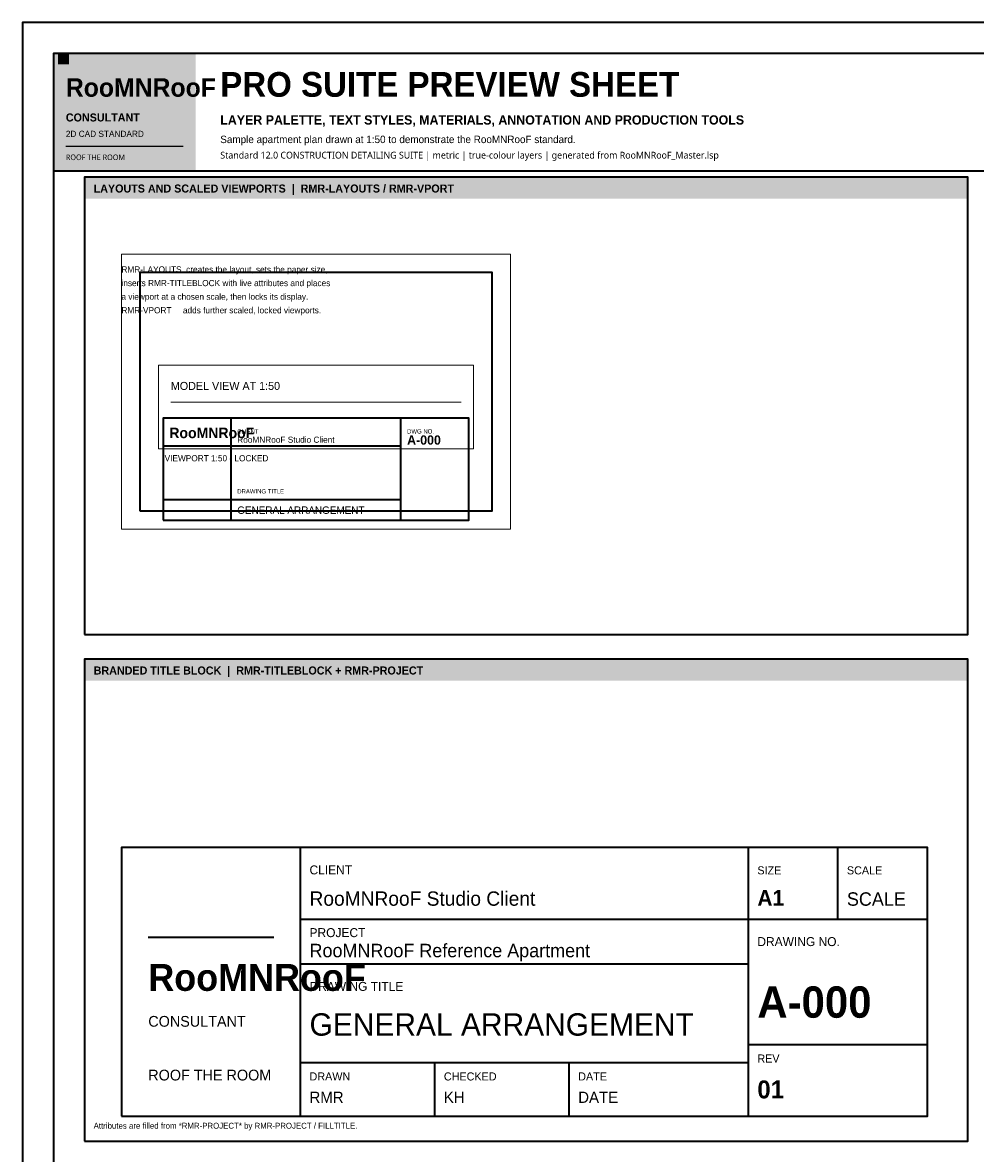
# Model space of a CAD drawing. Header units: millimetres. Extents: x 0 to 841, y 0 to 594.
# Tile 2 of 6: x 0 to 308, y 228 to 594. Entities that reach past the tile are written whole.
import ezdxf

# ---------------------------------------------------------------- set-up
doc = ezdxf.new("R2010")
doc.units = ezdxf.units.MM
for name, color, linetype, lineweight, true_color in [('RMR-A-DIMS', 7, 'Continuous', 13, 0x1f2a33), ('RMR-A-FRAME', 7, 'Continuous', 35, 0x1f2a33), ('RMR-A-TEXT', 7, 'Continuous', 13, 0x1f2a33), ('RMR-PRES-KEY', 7, 'Continuous', 18, 0xd6a34c), ('RMR-PRES-TITLE', 7, 'Continuous', 25, 0xc65d48), ('RMR-PRES-VPORT', 7, 'Continuous', 9, 0x2f74b5)]:
    doc.layers.add(name, color=color, linetype=linetype, lineweight=lineweight, true_color=true_color)
doc.styles.add('RMR-BODY', font='Aptos.ttf')
doc.styles.add('RMR-HEAD', font='Montserrat-SemiBold.ttf', dxfattribs={"width": 0.95})
doc.styles.add('RMR-LABEL', font='Aptos.ttf', dxfattribs={"width": 0.98})
doc.styles.add('RMR-MARK', font='RobotoMono-Regular.ttf', dxfattribs={"width": 0.9})
doc.styles.add('RMR-NOTE', font='Aptos.ttf', dxfattribs={"width": 0.95})
doc.styles.add('RMR-NUMBER', font='Montserrat-SemiBold.ttf', dxfattribs={"width": 0.9})
doc.styles.add('RMR-SUBHEAD', font='Montserrat-Regular.ttf', dxfattribs={"width": 0.96})
doc.styles.add('RMR-TITLE', font='Montserrat-SemiBold.ttf', dxfattribs={"width": 0.92})

msp = doc.modelspace()

# ---------------------------------------------------------------- linework, layer by layer
at = {"layer": 'RMR-A-DIMS', "true_color": 0x398982}
msp.add_line((48, 471.1), (142, 471.1), dxfattribs=at)
at = {"layer": 'RMR-A-FRAME', "true_color": 0x398982}
msp.add_line((10, 546), (831, 546), dxfattribs=at)
at = {"layer": 'RMR-A-FRAME', "true_color": 0x1f2a33}
for p, q in [((67.5, 433), (67.5, 466)), ((122.5, 433), (122.5, 466)), ((45.5, 457), (122.5, 457)), ((45.5, 439.6), (122.5, 439.6)), ((90, 240), (90, 327)), ((235, 240), (235, 327)), ((264, 303.8), (264, 327)), ((90, 303.8), (235, 303.8)), ((235, 303.8), (293, 303.8)), ((40.7, 298), (81.3, 298)), ((90, 289.3), (235, 289.3)), ((235, 263.2), (293, 263.2)), ((90, 257.4), (235, 257.4)), ((133.5, 240), (133.5, 257.4)), ((177, 240), (177, 257.4))]:
    msp.add_line(p, q, dxfattribs=at)
for points in [[(0, 0), (841, 0), (841, 594), (0, 594), (0, 0)], [(38, 436), (152, 436), (152, 513.1), (38, 513.1), (38, 436)], [(45.5, 433), (144.5, 433), (144.5, 466), (45.5, 466), (45.5, 433)], [(32, 240), (293, 240), (293, 327), (32, 327), (32, 240)]]:
    msp.add_lwpolyline(points, dxfattribs=at)
at = {"layer": 'RMR-A-FRAME', "true_color": 0x398982}
msp.add_lwpolyline([(10, 10), (831, 10), (831, 584), (10, 584), (10, 10)], dxfattribs=at)
at = {"layer": 'RMR-A-FRAME', "true_color": 0x566874}
for points in [[(20, 396), (306, 396), (306, 544), (20, 544), (20, 396)], [(20, 232), (306, 232), (306, 388), (20, 388), (20, 232)]]:
    msp.add_lwpolyline(points, dxfattribs=at)
at = {"layer": 'RMR-PRES-KEY', "true_color": 0xd6a34c}
msp.add_solid([(11.5, 580.5), (15, 580.5), (11.5, 584), (15, 584)], dxfattribs=at)
at = {"layer": 'RMR-PRES-TITLE', "true_color": 0xd6a34c}
msp.add_line((14, 554), (52, 554), dxfattribs=at)
at = {"layer": 'RMR-PRES-TITLE', "true_color": 0xc65d48}
for points in [[(10, 546), (56, 546), (10, 584), (56, 584)], [(20, 537), (306, 537), (20, 544), (306, 544)], [(20, 381), (306, 381), (20, 388), (306, 388)]]:
    msp.add_solid(points, dxfattribs=at)
at = {"layer": 'RMR-PRES-VPORT', "true_color": 0x2f74b5}
for points in [[(32, 430), (158, 430), (158, 519.1), (32, 519.1), (32, 430)], [(44, 456), (146, 456), (146, 483.1), (44, 483.1), (44, 456)]]:
    msp.add_lwpolyline(points, dxfattribs=at)

# ---------------------------------------------------------------- texts
at = {"layer": 'RMR-A-TEXT', "true_color": 0x1f2a33}
for s, height, style, p in [('LAYER PALETTE, TEXT STYLES, MATERIALS, ANNOTATION AND PRODUCTION TOOLS', 3, 'RMR-HEAD', (64, 561)), ('RooMNRooF Studio Client', 2, 'RMR-BODY', (69.5, 458)), ('GENERAL ARRANGEMENT', 2.4, 'RMR-SUBHEAD', (69.5, 435)), ('RooMNRooF Studio Client', 4.64, 'RMR-BODY', (92.9, 308.15)), ('A1', 5.075, 'RMR-NUMBER', (237.9, 308.15)), ('SCALE', 4.35, 'RMR-LABEL', (266.9, 308.15)), ('RooMNRooF Reference Apartment', 4.35, 'RMR-BODY', (92.9, 291.48)), ('GENERAL ARRANGEMENT', 7.25, 'RMR-SUBHEAD', (92.9, 266.1)), ('RMR', 3.625, 'RMR-LABEL', (92.9, 244.35)), ('KH', 3.625, 'RMR-LABEL', (136.4, 244.35)), ('DATE', 3.625, 'RMR-LABEL', (179.9, 244.35))]:
    msp.add_text(s, height=height, dxfattribs=dict(at, style=style)).set_placement(p)
at = {"layer": 'RMR-A-TEXT', "true_color": 0x566874}
for s, height, style, p in [('Sample apartment plan drawn at 1:50 to demonstrate the RooMNRooF standard.', 2.4, 'RMR-NOTE', (64, 555)), ('Standard 12.0 CONSTRUCTION DETAILING SUITE | metric | true-colour layers | generated from RooMNRooF_Master.lsp', 2.2, 'RMR-MARK', (64, 550)), ('RMR-LAYOUTS  creates the layout, sets the paper size,', 2, 'RMR-NOTE', (32, 513.1)), ('inserts RMR-TITLEBLOCK with live attributes and places', 2, 'RMR-NOTE', (32, 508.7)), ('a viewport at a chosen scale, then locks its display.', 2, 'RMR-NOTE', (32, 504.3)), ('RMR-VPORT     adds further scaled, locked viewports.', 2, 'RMR-NOTE', (32, 499.9)), ('MODEL VIEW AT 1:50', 2.6, 'RMR-LABEL', (48, 475.1)), ('CLIENT', 1.4, 'RMR-NOTE', (69.5, 461)), ('DWG NO.', 1.4, 'RMR-NOTE', (124.5, 461)), ('DRAWING TITLE', 1.4, 'RMR-NOTE', (69.5, 441.6)), ('CLIENT', 2.9, 'RMR-LABEL', (92.9, 318.3)), ('SIZE', 2.61, 'RMR-LABEL', (237.9, 318.3)), ('SCALE', 2.61, 'RMR-LABEL', (266.9, 318.3)), ('PROJECT', 2.9, 'RMR-LABEL', (92.9, 298)), ('DRAWING NO.', 2.9, 'RMR-LABEL', (237.9, 295.1)), ('DRAWING TITLE', 2.9, 'RMR-LABEL', (92.9, 280.6)), ('CONSULTANT', 3.48, 'RMR-LABEL', (40.7, 269)), ('REV', 2.61, 'RMR-LABEL', (237.9, 257.4)), ('ROOF THE ROOM', 3.48, 'RMR-LABEL', (40.7, 251.6)), ('DRAWN', 2.61, 'RMR-LABEL', (92.9, 251.6)), ('CHECKED', 2.61, 'RMR-LABEL', (136.4, 251.6)), ('DATE', 2.61, 'RMR-LABEL', (179.9, 251.6)), ('Attributes are filled from *RMR-PROJECT* by RMR-PROJECT / FILLTITLE.', 1.9, 'RMR-NOTE', (23, 236))]:
    msp.add_text(s, height=height, dxfattribs=dict(at, style=style)).set_placement(p)
at = {"layer": 'RMR-A-TEXT', "true_color": 0xc65d48}
for s, height, style, p in [('RooMNRooF', 3.4, 'RMR-TITLE', (47.5, 459.5)), ('A-000', 3, 'RMR-NUMBER', (124.5, 457.4)), ('RooMNRooF', 8.7, 'RMR-TITLE', (40.7, 280.6)), ('A-000', 10.15, 'RMR-HEAD', (237.9, 271.9)), ('01', 5.8, 'RMR-NUMBER', (237.9, 245.8))]:
    msp.add_text(s, height=height, dxfattribs=dict(at, style=style)).set_placement(p)
at = {"layer": 'RMR-A-TEXT', "true_color": 0x398982, "style": 'RMR-LABEL'}
msp.add_text('VIEWPORT 1:50 - LOCKED', height=2, dxfattribs=at).set_placement((46, 452))
at = {"layer": 'RMR-PRES-TITLE', "true_color": 0xeee1c9}
for s, height, style, p in [('RooMNRooF', 6, 'RMR-TITLE', (14, 570)), ('CONSULTANT', 2.6, 'RMR-HEAD', (14, 562)), ('2D CAD STANDARD', 2, 'RMR-NOTE', (14, 557)), ('ROOF THE ROOM', 1.8, 'RMR-MARK', (14, 549.5)), ('LAYOUTS AND SCALED VIEWPORTS  |  RMR-LAYOUTS / RMR-VPORT', 2.6, 'RMR-HEAD', (23, 539)), ('BRANDED TITLE BLOCK  |  RMR-TITLEBLOCK + RMR-PROJECT', 2.6, 'RMR-HEAD', (23, 383))]:
    msp.add_text(s, height=height, dxfattribs=dict(at, style=style)).set_placement(p)
at = {"layer": 'RMR-PRES-TITLE', "true_color": 0xc65d48, "style": 'RMR-TITLE'}
msp.add_text('PRO SUITE PREVIEW SHEET', height=8, dxfattribs=at).set_placement((64, 570))

doc.saveas('drawing.dxf')
